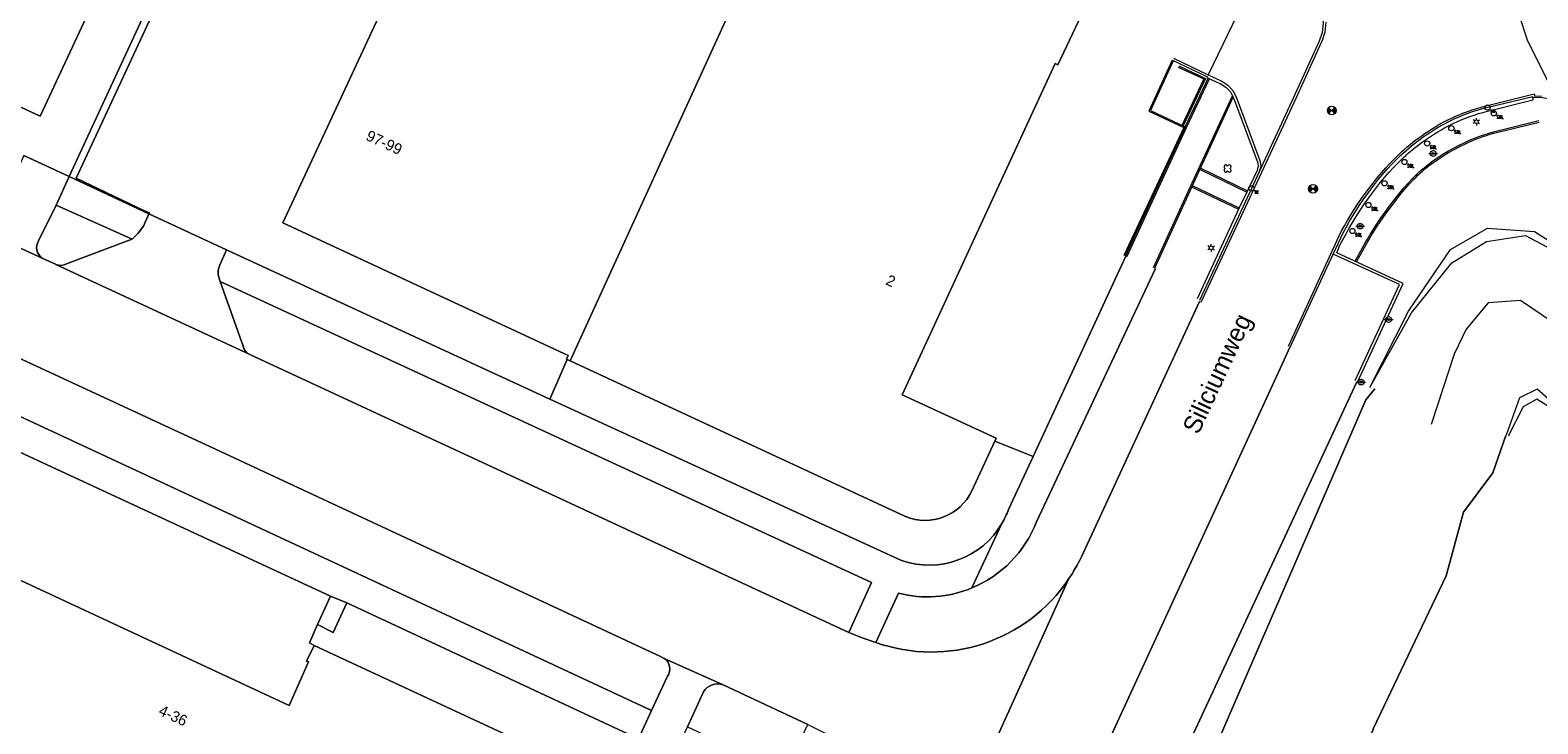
# Model space of a CAD drawing. Header units: metres. Extents: x 151448 to 154749, y 463108 to 465296.
# Tile 83 of 256: x 152327 to 152431, y 463931 to 463978. Entities that reach past the tile are written whole.
import ezdxf
from ezdxf.enums import TextEntityAlignment as Align

# ---------------------------------------------------------------- set-up
doc = ezdxf.new("R2010")
doc.units = ezdxf.units.M
doc.layers.get('0').update_dxf_attribs({"lineweight": 9})
for name, color, linetype, lineweight in [('B-ME-GK-KEERWAND-G', 253, 'Continuous', 9), ('B-ME-GR-BOOM-S', 253, 'Continuous', 9), ('B-ME-GW-WATERGANG_INSTEEK-G', 253, 'Continuous', 9), ('B-ME-IE-MEUBILAIR_LICHTMAST-S', 253, 'Continuous', 9), ('B-ME-IE-MEUBILAIR_SCHAMPBLOK-S', 253, 'Continuous', 9), ('B-ME-IE-MEUBILAIR_TROTTOIRKOLK-S', 253, 'Continuous', 9), ('B-ME-IE-MEUBILAIR_VERKEERSBORD-S', 253, 'Continuous', 9), ('B-ME-OG-TERREIN_CULTUURSCHEIDING-G', 253, 'Continuous', 9), ('B-ME-OG-VLAKVERDICHTINGSLIJN-G', 253, 'Continuous', 9), ('B-ME-RI-PUT-S', 253, 'Continuous', 9), ('B-ME-VH-KANTOPSLUITING_OPSLUITBAND_100X200-G', 253, 'Continuous', 9), ('B-ME-VH-KANTOPSLUITING_OPSLUITBAND_60X150-G', 253, 'Continuous', 9), ('B-ME-VH-KANTOPSLUITING_TROTTOIRBAND_130 150-G', 253, 'Continuous', 9), ('B-ME-VH-KANTOPSLUITING_TROTTOIRBAND_180 200-G', 253, 'Continuous', 9), ('B-ME-VH-KANTOPSLUITING_TROTTOIRBAND_RWS-G', 253, 'Continuous', 9), ('B-ME-VH-MATERIAALGRENS-G', 253, 'Continuous', 9), ('B-ME-VH-VERHARDING_ASFALT-G', 253, 'Continuous', 9), ('B-ME-VH-VERHARDING_KLINKERS-G', 253, 'Continuous', 9), ('B-ME-VH-VERHARDING_TEGEL-G', 253, 'Continuous', 9), ('B-ME-WH-WATERBODEM-G', 253, 'Continuous', 9), ('B-ME-WH-WATERLIJN-G', 253, 'Continuous', 9), ('B-PV-GR-GROENVOORZIENING-GV', 253, 'Continuous', 9), ('B-PV-GR-HAAG-GV', 253, 'Continuous', 9), ('B-PV-IE-TERREINAFSCHEIDING_KUNSTMATIG_MUUR-G', 253, 'Continuous', 9), ('B-PV-OG-BEBOUWING-GV', 1, 'Continuous', 9), ('B-PV-OG-BEBOUWING-T18', 2, 'Continuous', 9), ('B-PV-OG-TERREIN_BEGROEID-GV', 253, 'Continuous', 9), ('B-PV-OG-TERREIN_ERF-GV', 253, 'Continuous', 9), ('B-PV-OG-TERREIN_OEVER-GV', 253, 'Continuous', 9), ('B-PV-OG-TOPOGRAFIE-T18', 2, 'Continuous', 9), ('B-PV-OG-WATER-GV', 253, 'Continuous', 9), ('B-PV-VH-GESLOTENVERHARDING_ASFALT-GV', 253, 'Continuous', 9), ('B-PV-VH-OPENVERHARDING_BETONSTRAATSTEEN-GV', 253, 'Continuous', 9), ('B-PV-VH-OPENVERHARDING_TEGEL-GV', 253, 'Continuous', 9)]:
    doc.layers.add(name, color=color, linetype=linetype, lineweight=lineweight)
doc.styles.add('18_100', font='romans', dxfattribs={"width": 0.8, "height": 0.18})
doc.styles.add('18_200', font='romans', dxfattribs={"width": 0.8, "height": 0.36})
doc.styles.add('Drong', font='txt', dxfattribs={"height": 1.8})

# ---------------------------------------------------------------- blocks, each defined once
blk = doc.blocks.new('LICHTMAST')
at = {"ltscale": 0.1}
for p, q in [((-0.11, 0.06), (-0.22, 0.13)), ((0, 0.13), (0, 0.25)), ((0.11, 0.06), (0.22, 0.13)), ((-0.11, -0.06), (-0.22, -0.13)), ((0, -0.13), (0, -0.25)), ((0.11, -0.06), (0.22, -0.13))]:
    blk.add_line(p, q, dxfattribs=at)
blk.add_circle((0, 0), 0.127, dxfattribs=at)
at = {"style": '18_200', "width": 0.8}
blk.add_attdef('HOOGTE', (0.25, 0.24), '', height=0.25, dxfattribs=at)
blk = doc.blocks.new('boom')
for centre, major_axis, start_param, end_param in [((-0.12, 0.12), (-0.0916, 0.0916), 4.266828, 8.299543), ((0.12, 0.12), (0.0916, 0.0916), 4.266828, 8.299543), ((-0.12, -0.12), (0.0916, 0.0916), 1.125235, 5.15795), ((0.12, -0.12), (-0.0916, 0.0916), 1.125235, 5.15795)]:
    blk.add_ellipse(centre, major_axis=major_axis, ratio=1, start_param=start_param, end_param=end_param)
at = {"style": '18_200', "width": 0.8}
blk.add_attdef('HOOGTE', (0.31, 0.12), '', height=0.25, dxfattribs=at)
blk = doc.blocks.new('verkeersbord')
blk.add_line((-0.3, 0), (0.3, 0))
for radius in [0.2, 0.0745]:
    blk.add_circle((0, 0), radius)
at = {"style": '18_200', "width": 0.8}
blk.add_attdef('HOOGTE', (0.24, 0.18), '', height=0.25, dxfattribs=at)
blk = doc.blocks.new('put')
at = {"color": 0, "ltscale": 0.5}
for p, q in [((-0.3, 0.06), (-0.06, 0.05)), ((-0.3, 0.03), (-0.03, 0.03)), ((-0.3, 0), (0, 0)), ((-0.29, 0.08), (-0.08, 0.08)), ((-0.28, 0.11), (-0.11, 0.11)), ((-0.27, 0.14), (-0.14, 0.14)), ((-0.27, 0.14), (-0.14, 0.14)), ((-0.25, 0.16), (-0.16, 0.16)), ((-0.23, 0.19), (-0.19, 0.19)), ((0, 0), (0.3, 0)), ((0.03, 0.03), (0.3, 0.03)), ((0.05, 0.05), (0.29, 0.05)), ((0.08, 0.08), (0.29, 0.08)), ((0.11, 0.11), (0.28, 0.11)), ((0.14, 0.14), (0.27, 0.14)), ((0.16, 0.16), (0.25, 0.16)), ((0.19, 0.19), (0.23, 0.19)), ((-0.3, -0.03), (-0.03, -0.03)), ((-0.3, -0.05), (-0.05, -0.05)), ((-0.29, -0.08), (-0.08, -0.08)), ((-0.28, -0.11), (-0.11, -0.11)), ((-0.27, -0.14), (-0.14, -0.14)), ((-0.25, -0.16), (-0.16, -0.16)), ((-0.23, -0.19), (-0.19, -0.19)), ((0.03, -0.03), (0.3, -0.03)), ((0.05, -0.05), (0.29, -0.06)), ((0.08, -0.08), (0.29, -0.08)), ((0.11, -0.11), (0.28, -0.11)), ((0.14, -0.14), (0.27, -0.14)), ((0.16, -0.16), (0.25, -0.16)), ((0.19, -0.19), (0.23, -0.19))]:
    blk.add_line(p, q, dxfattribs=at)
at = {"ltscale": 0.5}
for p, q in [((-0.21, 0.21), (0.21, -0.21)), ((0.21, 0.21), (-0.21, -0.21))]:
    blk.add_line(p, q, dxfattribs=at)
blk.add_ellipse((0, 0), major_axis=(-0.212, 0.212), ratio=1, start_param=3.926991, end_param=10.210176, dxfattribs=at)
at = {"style": '18_200', "width": 0.8}
blk.add_attdef('HOOGTE', (0.4, 0.26), '', height=0.25, dxfattribs=at)
blk = doc.blocks.new('TROTTOIRKOLK')
at = {"ltscale": 2}
blk.add_ellipse((0, 0), major_axis=(-0.127, 0.127), ratio=1, start_param=3.926991, end_param=10.210176, dxfattribs=at)
at = {"ltscale": 2, "style": '18_100', "width": 0.8}
blk.add_text('TK', height=0.216, dxfattribs=at).set_placement((0.19, -0.37))
at = {"style": '18_200', "width": 0.8}
blk.add_attdef('HOOGTE', (0.21, 0.18), '', height=0.25, dxfattribs=at)
blk = doc.blocks.new('schampblok')
at = {"ltscale": 2}
blk.add_ellipse((0, 0), major_axis=(-0.127, 0.127), ratio=1, start_param=1.570796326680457, end_param=7.853981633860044, dxfattribs=at)
at = {"ltscale": 2, "style": '18_100', "width": 0.8}
blk.add_text('SBL', height=0.216, dxfattribs=at).set_placement((0.19, -0.37))
at = {"style": '18_200', "width": 0.8}
blk.add_attdef('HOOGTE', (0.21, 0.28), '', height=0.25, dxfattribs=at)

msp = doc.modelspace()

# ---------------------------------------------------------------- linework, layer by layer
at = {"layer": 'B-ME-GK-KEERWAND-G'}
for points in [[(152405.315, 463976.32), (152403.715, 463972.814), (152406.112, 463971.693), (152401.979, 463962.863)], [(152405.388, 463976.287), (152403.821, 463972.852), (152406.206, 463971.737), (152402.052, 463962.829)]]:
    msp.add_lwpolyline(points, dxfattribs=at)
at = {"layer": 'B-ME-GW-WATERGANG_INSTEEK-G'}
msp.add_lwpolyline([(152418.933, 463953.771), (152421.797, 463958.908), (152424.591, 463962.374), (152426.971, 463963.827), (152429.65, 463964.254), (152432.547, 463962.71), (152435.567, 463959.828), (152443.571, 463952.379), (152450.285, 463944.346), (152455.262, 463938.631), (152455.75, 463936.382), (152455.733, 463933.728), (152455.26, 463931.427), (152454.081, 463929.458), (152451.987, 463927.357)], dxfattribs=at)
at = {"layer": 'B-ME-OG-TERREIN_CULTUURSCHEIDING-G'}
msp.add_lwpolyline([(152418.933, 463953.771), (152421.592, 463959.031), (152424.497, 463963.274), (152427.049, 463964.746), (152430.273, 463964.522), (152432.611, 463963.025), (152436.251, 463959.055), (152439.757, 463953.784), (152441.326, 463950.372), (152444.897, 463947.007), (152448.455, 463943.62), (152449.816, 463940.025), (152450.649, 463936.575), (152450.915, 463935.281), (152450.45, 463932.759), (152448.786, 463930.717)], dxfattribs=at)
at = {"layer": 'B-ME-OG-VLAKVERDICHTINGSLIJN-G'}
msp.add_lwpolyline([(152448.786, 463930.717), (152450.45, 463932.759), (152450.915, 463935.281), (152449.254, 463938.105), (152445.041, 463943.977), (152438.378, 463950.604), (152432.23, 463957.799), (152429.317, 463959.766), (152427.074, 463959.598), (152425.57, 463957.788), (152424.745, 463956.077), (152423.158, 463951.234)], dxfattribs=at)
at = {"layer": 'B-ME-VH-KANTOPSLUITING_OPSLUITBAND_100X200-G'}
for p, q in [((152407.287, 463968.892), (152410.499, 463967.328)), ((152406.689, 463967.571), (152409.898, 463966.07))]:
    msp.add_line(p, q, dxfattribs=at)
for points in [[(152407.805, 463975.101), (152406.196, 463971.718), (152402.088, 463962.791)], [(152404.115, 463961.999), (152406.785, 463967.827), (152409.527, 463973.769)], [(152430.177, 463973.762), (152430.707, 463973.788), (152431.198, 463973.694), (152431.576, 463973.543), (152431.917, 463973.322), (152432.21, 463973.04), (152434.491, 463970.378), (152440.246, 463963.486), (152446.91, 463955.396), (152454.309, 463946.403), (152460.615, 463938.738), (152463.481, 463935.266), (152463.767, 463934.853), (152463.945, 463934.384), (152464.003, 463933.885), (152463.94, 463933.39), (152463.759, 463932.925), (152463.471, 463932.517), (152458.7, 463927.689), (152455.077, 463924.181)], [(152418.019, 463962.427), (152418.675, 463963.636), (152418.858, 463963.952), (152419.047, 463964.266), (152419.241, 463964.577), (152419.439, 463964.885), (152419.643, 463965.19), (152419.851, 463965.491), (152420.064, 463965.789), (152420.281, 463966.084), (152420.81, 463966.778), (152421.081, 463967.12), (152421.359, 463967.455), (152421.645, 463967.782), (152421.941, 463968.099), (152422.092, 463968.252), (152422.247, 463968.402), (152422.405, 463968.548), (152422.567, 463968.691), (152422.734, 463968.832), (152422.904, 463968.97), (152423.077, 463969.105), (152423.252, 463969.237), (152423.61, 463969.492), (152423.977, 463969.734), (152424.352, 463969.963), (152424.734, 463970.18), (152425.123, 463970.384), (152425.518, 463970.574), (152425.756, 463970.681), (152425.996, 463970.783), (152426.238, 463970.88), (152426.482, 463970.973), (152426.728, 463971.061), (152426.976, 463971.143), (152427.225, 463971.221), (152427.474, 463971.293), (152430.595, 463972.061)]]:
    msp.add_lwpolyline(points, dxfattribs=at)
at = {"layer": 'B-ME-VH-KANTOPSLUITING_OPSLUITBAND_60X150-G'}
msp.add_lwpolyline([(152405.735, 463975.855), (152407.501, 463975.037), (152405.995, 463971.836)], dxfattribs=at)
at = {"layer": 'B-ME-VH-KANTOPSLUITING_TROTTOIRBAND_130 150-G'}
msp.add_line((152405.344, 463976.331), (152407.749, 463975.182), dxfattribs=at)
at = {"layer": 'B-ME-VH-KANTOPSLUITING_TROTTOIRBAND_180 200-G'}
for points in [[(152407.716, 463975.142), (152408.603, 463974.732), (152408.629, 463974.72), (152409.018, 463974.474), (152409.331, 463974.137), (152409.547, 463973.73), (152411.177, 463969.376), (152411.19, 463969.342), (152411.239, 463969.037), (152411.164, 463968.736), (152410.455, 463967.238), (152409.94, 463966.16), (152407.038, 463959.884)], [(152418.116, 463954.178), (152421.237, 463960.948), (152416.669, 463963.047), (152416.833, 463963.453), (152416.807, 463963.464)]]:
    msp.add_lwpolyline(points, dxfattribs=at)
at = {"layer": 'B-ME-VH-KANTOPSLUITING_TROTTOIRBAND_RWS-G'}
msp.add_lwpolyline([(152416.807, 463963.464), (152417.295, 463964.35), (152417.497, 463964.72), (152417.706, 463965.086), (152417.922, 463965.448), (152418.146, 463965.806), (152418.377, 463966.159), (152418.615, 463966.508), (152418.86, 463966.851), (152419.111, 463967.19), (152419.391, 463967.554), (152419.678, 463967.915), (152419.972, 463968.27), (152420.274, 463968.618), (152420.585, 463968.958), (152420.906, 463969.288), (152421.07, 463969.449), (152421.237, 463969.607), (152421.407, 463969.762), (152421.579, 463969.913), (152421.964, 463970.234), (152422.16, 463970.389), (152422.359, 463970.542), (152422.561, 463970.692), (152422.765, 463970.838), (152422.972, 463970.98), (152423.181, 463971.119), (152423.393, 463971.255), (152423.607, 463971.386), (152423.823, 463971.513), (152424.041, 463971.636), (152424.262, 463971.755), (152424.485, 463971.869), (152424.71, 463971.978), (152424.937, 463972.083), (152425.227, 463972.209), (152425.521, 463972.328), (152425.817, 463972.44), (152426.117, 463972.545), (152426.418, 463972.643), (152426.722, 463972.733), (152427.028, 463972.817), (152427.335, 463972.892), (152429.327, 463973.393), (152430.194, 463973.602), (152430.17, 463973.826)], dxfattribs=at)
at = {"layer": 'B-ME-VH-MATERIAALGRENS-G'}
msp.add_lwpolyline([(152428.405, 463982.897), (152428.716, 463980.977), (152429.804, 463977.655), (152431.448, 463974.386), (152432.279, 463973.113)], dxfattribs=at)
at = {"layer": 'B-ME-VH-VERHARDING_ASFALT-G'}
for points in [[(152415.9, 463978.943), (152415.831, 463978.266), (152415.62, 463977.619), (152415.608, 463977.593), (152413.848, 463973.695), (152411.634, 463968.933), (152407.303, 463959.635)], [(152413.321, 463956.63), (152416.304, 463963.081), (152416.97, 463964.511), (152417.181, 463964.902), (152417.4, 463965.288), (152417.627, 463965.67), (152417.862, 463966.047), (152418.104, 463966.419), (152418.355, 463966.785), (152418.613, 463967.147), (152418.878, 463967.502), (152419.155, 463967.86), (152419.438, 463968.214), (152419.727, 463968.562), (152420.025, 463968.904), (152420.33, 463969.238), (152420.645, 463969.563), (152420.97, 463969.877), (152421.137, 463970.03), (152421.306, 463970.179), (152421.503, 463970.348), (152421.704, 463970.514), (152421.907, 463970.677), (152422.113, 463970.836), (152422.322, 463970.993), (152422.533, 463971.145), (152422.747, 463971.294), (152422.964, 463971.44), (152423.183, 463971.581), (152423.405, 463971.718), (152423.629, 463971.85), (152423.856, 463971.979), (152424.085, 463972.102), (152424.316, 463972.22), (152424.55, 463972.334), (152424.786, 463972.442), (152425.082, 463972.569), (152425.381, 463972.689), (152425.683, 463972.801), (152425.989, 463972.907), (152426.296, 463973.005), (152426.606, 463973.095), (152426.918, 463973.177), (152427.231, 463973.252), (152430.265, 463974.012), (152430.292, 463973.857), (152430.763, 463973.874)]]:
    msp.add_lwpolyline(points, dxfattribs=at)
at = {"layer": 'B-ME-VH-VERHARDING_KLINKERS-G'}
msp.add_line((152405.407, 463976.465), (152407.793, 463975.319), dxfattribs=at)
for points in [[(152414.055, 463982.165), (152414.202, 463981.937), (152414.281, 463981.678), (152414.284, 463981.406), (152414.168, 463981.057), (152413.929, 463980.776), (152413.241, 463980.37), (152412.797, 463980.192), (152412.385, 463980.088), (152411.96, 463980.099), (152411.553, 463980.223), (152411.379, 463980.303), (152410.389, 463980.759), (152409.47, 463978.783), (152407.793, 463975.319), (152408.684, 463974.9), (152408.738, 463974.875), (152409.159, 463974.606), (152409.498, 463974.238), (152409.732, 463973.795), (152411.364, 463969.425), (152411.419, 463969.043), (152411.386, 463968.834), (152411.31, 463968.637)], [(152405.775, 463975.936), (152407.609, 463975.064), (152406.081, 463971.796)], [(152417.918, 463954.263), (152420.98, 463960.865), (152416.415, 463962.95)]]:
    msp.add_lwpolyline(points, dxfattribs=at)
at = {"layer": 'B-ME-VH-VERHARDING_TEGEL-G'}
for p, q in [((152407.243, 463968.802), (152410.455, 463967.238)), ((152406.731, 463967.662), (152409.94, 463966.16))]:
    msp.add_line(p, q, dxfattribs=at)
for points in [[(152393.968, 464005.248), (152393.839, 464005.127), (152395.522, 464003.86), (152398.365, 464001.304), (152400.628, 463998.816), (152404.052, 463994.749), (152406.94, 463991.187), (152409.568, 463987.869), (152412.893, 463983.677), (152414.055, 463982.165), (152415.11, 463980.733), (152415.13, 463980.707), (152415.457, 463980.148), (152415.658, 463979.533), (152415.724, 463978.889), (152415.652, 463978.245), (152415.447, 463977.632), (152413.669, 463973.76), (152411.31, 463968.637), (152410.774, 463967.496), (152407.192, 463959.764)], [(152407.896, 463975.059), (152406.287, 463971.675), (152402.179, 463962.749)], [(152404.024, 463962.041), (152406.694, 463967.868), (152409.468, 463973.88)], [(152413.433, 463956.515), (152416.415, 463962.95), (152417.112, 463964.469), (152417.318, 463964.852), (152417.532, 463965.23), (152417.754, 463965.604), (152417.984, 463965.973), (152418.222, 463966.337), (152418.467, 463966.697), (152418.719, 463967.051), (152418.978, 463967.399), (152419.257, 463967.761), (152419.541, 463968.118), (152419.833, 463968.469), (152420.133, 463968.814), (152420.442, 463969.151), (152420.76, 463969.478), (152421.088, 463969.795), (152421.256, 463969.949), (152421.427, 463970.1), (152421.813, 463970.424), (152422.209, 463970.737), (152422.412, 463970.888), (152422.616, 463971.037), (152422.824, 463971.182), (152423.033, 463971.323), (152423.245, 463971.461), (152423.46, 463971.595), (152423.677, 463971.724), (152423.896, 463971.849), (152424.118, 463971.97), (152424.341, 463972.086), (152424.567, 463972.198), (152424.795, 463972.304), (152425.094, 463972.435), (152425.397, 463972.559), (152425.702, 463972.675), (152426.011, 463972.783), (152426.322, 463972.884), (152426.635, 463972.977), (152426.951, 463973.063), (152427.268, 463973.14), (152430.17, 463973.826)], [(152417.928, 463962.469), (152418.588, 463963.685), (152418.772, 463964.003), (152418.962, 463964.319), (152419.156, 463964.631), (152419.355, 463964.94), (152419.56, 463965.246), (152419.769, 463965.549), (152419.983, 463965.848), (152420.201, 463966.144), (152420.731, 463966.839), (152421.004, 463967.182), (152421.283, 463967.52), (152421.57, 463967.849), (152421.868, 463968.168), (152422.022, 463968.323), (152422.178, 463968.475), (152422.338, 463968.623), (152422.502, 463968.767), (152422.67, 463968.909), (152422.842, 463969.048), (152423.016, 463969.184), (152423.192, 463969.317), (152423.553, 463969.574), (152423.923, 463969.818), (152424.301, 463970.05), (152424.686, 463970.268), (152425.078, 463970.473), (152425.476, 463970.665), (152425.716, 463970.772), (152425.958, 463970.875), (152426.202, 463970.973), (152426.448, 463971.067), (152426.695, 463971.155), (152426.945, 463971.238), (152427.196, 463971.317), (152427.448, 463971.39), (152430.58, 463972.16)]]:
    msp.add_lwpolyline(points, dxfattribs=at)
at = {"layer": 'B-ME-WH-WATERBODEM-G'}
msp.add_lwpolyline([(152448.02, 463933.446), (152448.261, 463934.34), (152447.982, 463935.185), (152447.41, 463935.767), (152433.475, 463950.168), (152432.446, 463951.71), (152430.431, 463952.969), (152429.486, 463952.436), (152428.471, 463950.429)], dxfattribs=at)
at = {"layer": 'B-ME-WH-WATERLIJN-G'}
msp.add_lwpolyline([(152448.165, 463933.407), (152448.418, 463934.345), (152448.113, 463935.265), (152447.518, 463935.872), (152433.592, 463950.263), (152432.56, 463951.809), (152430.455, 463953.658), (152429.236, 463953.063), (152428.329, 463950.479)], dxfattribs=at)
at = {"layer": 'B-PV-GR-GROENVOORZIENING-GV', "flags": 128}
msp.add_lwpolyline([(152329.343, 463968.307), (152334.827, 463965.729), (152334.863, 463965.805), (152334.566, 463965.934), (152329.813, 463968.201), (152353.651, 464019.497), (152353.873, 464020.074), (152353.515, 464020.02), (152338.051, 463986.589), (152337.831, 463986.691)], close=True, dxfattribs=at)
for points in [[(152329.165, 463962.292), (152333.363, 463963.882), (152333.682, 463963.989), (152328.433, 463966.332), (152327.236, 463963.88)], [(152327.483, 463962.69), (152327.724, 463962.579), (152328.388, 463962.272), (152328.417, 463962.259)], [(152404.17, 463961.982), (152395.967, 463944.515)], [(152341.731, 463956.07), (152341.828, 463956.025), (152383.042, 463936.898), (152384.616, 463940.337), (152339.75, 463961.078), (152341.331, 463956.623)], [(152399.069, 463942.11), (152407.207, 463959.694)], [(152321.632, 463957.47), (152317.496, 463955.931), (152317.253, 463955.825), (152347.526, 463941.73), (152369.45, 463931.525)], [(152370.325, 463935.109), (152370.067, 463935.225), (152339.07, 463949.694), (152322.32, 463957.442)], [(152386.469, 463939.595), (152384.909, 463936.202)], [(152369.45, 463931.525), (152370.562, 463933.875)], [(152373.028, 463932.796), (152371.927, 463930.397), (152378.665, 463927.239), (152380.224, 463930.544), (152374.393, 463933.275)]]:
    msp.add_lwpolyline(points, dxfattribs=at)
at = {"layer": 'B-PV-GR-GROENVOORZIENING-GV'}
for points in [[(152327.236, 463963.88, 0.4126195), (152327.483, 463962.69)], [(152328.417, 463962.259, 0.2339737), (152329.165, 463962.292)], [(152341.331, 463956.623, 0.2253547), (152341.731, 463956.07)], [(152395.967, 463944.515, -0.2062176), (152391.516, 463939.956)], [(152398.205, 463940.601, 0.0383764), (152399.069, 463942.11)], [(152384.909, 463936.202, 0.3434644), (152398.205, 463940.601)], [(152391.516, 463939.956, -0.1610978), (152386.469, 463939.595)], [(152370.562, 463933.875, 0.4206318), (152370.325, 463935.109)], [(152374.393, 463933.275, 0.358105), (152373.028, 463932.796)]]:
    msp.add_lwpolyline(points, format="xyb", dxfattribs=at)
at = {"layer": 'B-PV-GR-HAAG-GV', "flags": 128}
for points in [[(152329.165, 463962.292), (152333.363, 463963.882), (152333.682, 463963.989), (152328.433, 463966.332), (152327.236, 463963.88)], [(152327.483, 463962.69), (152327.724, 463962.579), (152328.388, 463962.272), (152328.417, 463962.259)], [(152404.17, 463961.982), (152395.967, 463944.515)], [(152383.042, 463936.898), (152384.616, 463940.337), (152339.75, 463961.078), (152341.331, 463956.623)], [(152399.069, 463942.11), (152407.207, 463959.694)], [(152321.632, 463957.47), (152317.496, 463955.931), (152317.253, 463955.825), (152347.526, 463941.73), (152369.45, 463931.525), (152370.562, 463933.875)], [(152370.325, 463935.109), (152370.067, 463935.225), (152339.07, 463949.694), (152322.32, 463957.442)], [(152341.731, 463956.07), (152341.828, 463956.025), (152383.042, 463936.898)], [(152386.469, 463939.595), (152384.909, 463936.202)], [(152373.028, 463932.796), (152371.927, 463930.397), (152378.665, 463927.239), (152380.224, 463930.544), (152374.393, 463933.275)]]:
    msp.add_lwpolyline(points, dxfattribs=at)
at = {"layer": 'B-PV-GR-HAAG-GV'}
for points in [[(152327.236, 463963.88, 0.4126195), (152327.483, 463962.69)], [(152328.417, 463962.259, 0.2339737), (152329.165, 463962.292)], [(152341.331, 463956.623, 0.2253547), (152341.731, 463956.07)], [(152395.967, 463944.515, -0.2062176), (152391.516, 463939.956)], [(152398.205, 463940.601, 0.0383764), (152399.069, 463942.11)], [(152384.909, 463936.202, 0.3434644), (152398.205, 463940.601)], [(152391.516, 463939.956, -0.1610978), (152386.469, 463939.595)], [(152370.562, 463933.875, 0.4206318), (152370.325, 463935.109)], [(152374.393, 463933.275, 0.358105), (152373.028, 463932.796)]]:
    msp.add_lwpolyline(points, format="xyb", dxfattribs=at)
at = {"layer": 'B-PV-IE-TERREINAFSCHEIDING_KUNSTMATIG_MUUR-G', "flags": 128}
for points in [[(152395.753, 463949.019), (152402.112, 463962.785)], [(152395.753, 463949.019), (152393.106, 463950.084)]]:
    msp.add_lwpolyline(points, dxfattribs=at)
at = {"layer": 'B-PV-OG-BEBOUWING-GV', "flags": 128}
for points in [[(152334.633, 463988.162), (152345.703, 464011.992), (152315.982, 464025.811), (152306.925, 464006.298), (152299.183, 463989.617), (152299.329, 463989.526), (152301.051, 463984.884), (152300.974, 463984.708), (152327.342, 463972.468)], [(152384.166, 463999.808), (152365.38, 464010.927), (152354.739, 463988.099), (152354.649, 463988.143), (152354.556, 463987.944), (152354.649, 463987.902), (152344.061, 463965.122), (152363.702, 463955.982), (152363.588, 463955.736), (152363.647, 463955.709), (152363.86, 463955.61), (152379.046, 463988.919), (152379.308, 463988.796), (152384.323, 463999.495), (152384.404, 463999.667)], [(152346.207, 463935.995), (152345.693, 463934.92), (152345.834, 463934.858), (152344.494, 463931.857), (152312.919, 463946.564), (152311.921, 463944.418), (152303.915, 463927.198), (152335.919, 463912.294), (152335.961, 463912.307), (152344.86, 463908.189), (152355.107, 463894.626), (152322.996, 463870.323), (152330.756, 463860.061), (152330.83, 463859.963), (152358.92, 463881.252), (152357.622, 463882.965), (152358.228, 463883.424), (152361.606, 463885.985), (152362.277, 463884.979), (152378.932, 463920.775), (152369.487, 463925.168), (152367.022, 463926.314)]]:
    msp.add_lwpolyline(points, close=True, dxfattribs=at)
for points in [[(152391.529, 463946.653), (152393.106, 463950.084), (152393.197, 463950.282), (152386.716, 463953.261), (152397.248, 463976.088), (152397.432, 463976.001), (152398.864, 463979.024), (152398.984, 463979.293), (152398.778, 463979.399), (152398.864, 463979.596), (152398.869, 463979.607), (152387.586, 463984.907), (152392.145, 463994.612), (152392.182, 463994.692), (152390.698, 463995.389), (152391.185, 463996.427), (152391.177, 463996.431), (152384.323, 463999.495), (152379.308, 463988.796), (152379.046, 463988.919), (152363.86, 463955.61)], [(152363.86, 463955.61), (152386.942, 463944.892)]]:
    msp.add_lwpolyline(points, dxfattribs=at)
at = {"layer": 'B-PV-OG-BEBOUWING-GV'}
msp.add_lwpolyline([(152386.942, 463944.892, 0.4000818), (152391.529, 463946.653)], format="xyb", dxfattribs=at)
at = {"layer": 'B-PV-OG-TERREIN_BEGROEID-GV', "flags": 128}
for points in [[(152418.041, 463954.165), (152384.267, 463881.418), (152379.753, 463883.383), (152377.305, 463878.065)], [(152448.432, 463930.913), (152438.093, 463921.704), (152412.45, 463898.864), (152389.741, 463881.166), (152389.006, 463884.418), (152418.661, 463952.913), (152419.269, 463953.682)]]:
    msp.add_lwpolyline(points, dxfattribs=at)
at = {"layer": 'B-PV-OG-TERREIN_ERF-GV', "flags": 128}
for points in [[(152365.38, 464010.927), (152365.995, 464012.221), (152361.531, 464014.872), (152358.402, 464016.713), (152358.235, 464016.835), (152353.651, 464019.497), (152329.813, 463968.201), (152334.566, 463965.934), (152334.863, 463965.805), (152334.827, 463965.729), (152340.187, 463963.262), (152362.45, 463952.969), (152363.647, 463955.709), (152363.588, 463955.736), (152363.702, 463955.982), (152344.061, 463965.122), (152354.649, 463987.902), (152354.556, 463987.944), (152354.649, 463988.143), (152354.739, 463988.099)], [(152368.552, 463929.551), (152348.456, 463938.93), (152347.526, 463936.885), (152346.452, 463937.445), (152345.9, 463936.183), (152346.207, 463935.995), (152367.022, 463926.314)], [(152348.456, 463938.93), (152347.352, 463939.404), (152346.452, 463937.445), (152347.526, 463936.885)]]:
    msp.add_lwpolyline(points, close=True, dxfattribs=at)
for points in [[(152326.209, 463969.76), (152329.343, 463968.307), (152337.831, 463986.691), (152334.633, 463988.162), (152327.342, 463972.468), (152300.974, 463984.708)], [(152401.301, 463984.867), (152398.869, 463979.607), (152398.864, 463979.596), (152398.778, 463979.399), (152398.984, 463979.293), (152398.864, 463979.024), (152397.432, 463976.001), (152397.248, 463976.088), (152386.716, 463953.261), (152393.197, 463950.282), (152393.106, 463950.084), (152395.753, 463949.019), (152402.11, 463962.785)], [(152386.942, 463944.892), (152363.86, 463955.61), (152363.647, 463955.709), (152362.45, 463952.969), (152386.668, 463941.853)], [(152312.919, 463946.564), (152344.494, 463931.857), (152345.834, 463934.858), (152345.693, 463934.92), (152346.207, 463935.995), (152345.9, 463936.183), (152346.452, 463937.445), (152347.352, 463939.404), (152316.454, 463953.693)], [(152394.037, 463945.357), (152395.753, 463949.019), (152393.106, 463950.084), (152391.529, 463946.653)]]:
    msp.add_lwpolyline(points, dxfattribs=at)
at = {"layer": 'B-PV-OG-TERREIN_ERF-GV'}
for points in [[(152391.529, 463946.653, -0.4000818), (152386.942, 463944.892)], [(152393.592, 463944.411, 0.045362), (152394.037, 463945.357)], [(152386.668, 463941.853, 0.3585127), (152393.592, 463944.411)]]:
    msp.add_lwpolyline(points, format="xyb", dxfattribs=at)
at = {"layer": 'B-PV-OG-TERREIN_OEVER-GV', "flags": 128}
for points in [[(152419.269, 463953.682), (152418.661, 463952.913), (152389.006, 463884.418), (152389.741, 463881.166)], [(152448.175, 463933.404), (152439.761, 463927.093), (152434, 463922.534), (152430.372, 463918.429), (152427.571, 463916.509), (152413.584, 463904.281), (152408.702, 463900.602), (152406.542, 463903.748), (152406.382, 463905.721), (152407.664, 463908.296), (152409.504, 463909.896), (152412.892, 463916.081), (152414.919, 463918.001), (152416.578, 463922.922), (152419.192, 463930.307), (152424.186, 463940.804), (152425.386, 463945.176), (152427.413, 463947.896), (152428.311, 463950.456)]]:
    msp.add_lwpolyline(points, dxfattribs=at)
at = {"layer": 'B-PV-OG-WATER-GV', "flags": 128}
msp.add_lwpolyline([(152428.311, 463950.456), (152427.413, 463947.896), (152425.386, 463945.176), (152424.186, 463940.804), (152419.192, 463930.307), (152416.578, 463922.922), (152414.919, 463918.001), (152412.892, 463916.081), (152409.504, 463909.896), (152407.664, 463908.296), (152406.382, 463905.721), (152406.542, 463903.748), (152408.702, 463900.602), (152413.584, 463904.281), (152427.571, 463916.509), (152430.372, 463918.429), (152434, 463922.534), (152439.761, 463927.093), (152448.175, 463933.404)], dxfattribs=at)
at = {"layer": 'B-PV-VH-GESLOTENVERHARDING_ASFALT-GV', "flags": 128}
for points in [[(152384.909, 463936.202), (152383.965, 463936.521), (152383.042, 463936.898), (152341.828, 463956.025), (152341.731, 463956.07), (152328.417, 463962.259), (152328.388, 463962.272), (152327.724, 463962.579), (152327.483, 463962.69), (152322.922, 463964.781), (152298.432, 463976.228), (152297.227, 463976.791), (152285.21, 463982.406), (152282.601, 463983.568), (152269.916, 463989.514), (152269.606, 463989.659), (152239.287, 464003.692), (152226.683, 464009.54), (152225.05, 464010.358), (152212.364, 464016.229), (152212.284, 464016.266), (152199.705, 464022.119)], [(152202.297, 464013.196), (152243.849, 463993.925), (152243.914, 463993.895), (152262.873, 463985.075), (152294.041, 463970.551), (152297.905, 463968.75), (152298.036, 463968.689), (152322.32, 463957.442), (152339.07, 463949.694), (152370.067, 463935.225), (152370.325, 463935.109), (152374.393, 463933.275), (152380.224, 463930.544), (152382.018, 463929.656)], [(152407.207, 463959.694), (152399.069, 463942.11)], [(152377.305, 463878.065), (152379.753, 463883.383), (152413.033, 463955.679), (152413.432, 463956.542)], [(152398.205, 463940.601), (152387.09, 463916.033), (152371.022, 463881.214)], [(152387.09, 463916.033), (152398.205, 463940.601)]]:
    msp.add_lwpolyline(points, dxfattribs=at)
at = {"layer": 'B-PV-VH-GESLOTENVERHARDING_ASFALT-GV'}
for points in [[(152399.069, 463942.11, -0.0383764), (152398.205, 463940.601)], [(152398.205, 463940.601, -0.3434644), (152384.909, 463936.202)]]:
    msp.add_lwpolyline(points, format="xyb", dxfattribs=at)
at = {"layer": 'B-PV-VH-OPENVERHARDING_BETONSTRAATSTEEN-GV', "flags": 128}
for points in [[(152327.236, 463963.88), (152328.433, 463966.332), (152329.343, 463968.307), (152326.209, 463969.76), (152325.312, 463967.774)], [(152322.922, 463964.781), (152327.483, 463962.69)], [(152341.331, 463956.623), (152339.75, 463961.078), (152339.645, 463961.378), (152339.614, 463961.533), (152339.605, 463961.689), (152339.614, 463961.849), (152339.685, 463962.16), (152340.187, 463963.262), (152334.827, 463965.729), (152334.463, 463964.88), (152334.103, 463964.404), (152333.682, 463963.989)], [(152333.682, 463963.989), (152333.363, 463963.882), (152329.165, 463962.292)], [(152328.417, 463962.259), (152341.731, 463956.07)], [(152413.432, 463956.542), (152413.033, 463955.679), (152379.753, 463883.383), (152384.267, 463881.418), (152418.041, 463954.165)], [(152374.393, 463933.275), (152370.325, 463935.109)], [(152370.562, 463933.875), (152369.45, 463931.525), (152368.552, 463929.551), (152370.748, 463928.527), (152371.001, 463928.409)], [(152371.001, 463928.409), (152371.008, 463928.424), (152371.927, 463930.397), (152373.028, 463932.796)]]:
    msp.add_lwpolyline(points, dxfattribs=at)
at = {"layer": 'B-PV-VH-OPENVERHARDING_BETONSTRAATSTEEN-GV'}
for points in [[(152327.483, 463962.69, -0.4126195), (152327.236, 463963.88)], [(152329.165, 463962.292, -0.2339737), (152328.417, 463962.259)], [(152341.731, 463956.07, -0.2253547), (152341.331, 463956.623)], [(152370.325, 463935.109, -0.4206318), (152370.562, 463933.875)], [(152373.028, 463932.796, -0.358105), (152374.393, 463933.275)]]:
    msp.add_lwpolyline(points, format="xyb", dxfattribs=at)
at = {"layer": 'B-PV-VH-OPENVERHARDING_TEGEL-GV', "flags": 128}
for points in [[(152334.827, 463965.729), (152329.343, 463968.307), (152328.433, 463966.332), (152333.682, 463963.989), (152334.103, 463964.404), (152334.463, 463964.88)], [(152368.552, 463929.551), (152369.45, 463931.525), (152347.526, 463941.73), (152317.253, 463955.825), (152317.226, 463955.837), (152316.836, 463955.533), (152316.654, 463955.356), (152316.489, 463955.16), (152316.352, 463954.947), (152315.881, 463953.991), (152316.454, 463953.693), (152347.352, 463939.404), (152348.456, 463938.93)]]:
    msp.add_lwpolyline(points, close=True, dxfattribs=at)
for points in [[(152386.668, 463941.853), (152362.45, 463952.969), (152340.187, 463963.262), (152339.685, 463962.16), (152339.614, 463961.849), (152339.605, 463961.689), (152339.614, 463961.533), (152339.645, 463961.378), (152339.75, 463961.078), (152384.616, 463940.337), (152383.042, 463936.898)], [(152402.11, 463962.785), (152395.753, 463949.019), (152394.037, 463945.357)], [(152395.967, 463944.515), (152404.17, 463961.982)], [(152391.516, 463939.956), (152393.592, 463944.411)], [(152393.592, 463944.411), (152391.516, 463939.956)], [(152383.042, 463936.898), (152383.965, 463936.521), (152384.909, 463936.202), (152386.469, 463939.595)]]:
    msp.add_lwpolyline(points, dxfattribs=at)
at = {"layer": 'B-PV-VH-OPENVERHARDING_TEGEL-GV'}
for points in [[(152394.037, 463945.357, -0.045362), (152393.592, 463944.411)], [(152393.592, 463944.411, -0.3585127), (152386.668, 463941.853)], [(152391.516, 463939.956, 0.2062176), (152395.967, 463944.515)], [(152386.469, 463939.595, 0.1610978), (152391.516, 463939.956)]]:
    msp.add_lwpolyline(points, format="xyb", dxfattribs=at)

# ---------------------------------------------------------------- block references
at = {"layer": 'B-ME-GR-BOOM-S'}
msp.add_blockref('boom', (152409.138, 463968.862), dxfattribs=at)
at = {"layer": 'B-ME-IE-MEUBILAIR_LICHTMAST-S'}
for p in [(152426.275, 463972.086), (152408.003, 463963.397)]:
    msp.add_blockref('LICHTMAST', p, dxfattribs=at)
at = {"layer": 'B-ME-IE-MEUBILAIR_SCHAMPBLOK-S'}
for p in [(152427.475, 463972.669), (152424.553, 463971.638), (152422.878, 463970.591), (152421.319, 463969.31), (152419.948, 463967.843), (152418.841, 463966.348), (152417.735, 463964.556)]:
    msp.add_blockref('schampblok', p, dxfattribs=at)
at = {"layer": 'B-ME-IE-MEUBILAIR_TROTTOIRKOLK-S'}
for p in [(152427.044, 463973.064), (152410.774, 463967.496)]:
    msp.add_blockref('TROTTOIRKOLK', p, dxfattribs=at)
at = {"layer": 'B-ME-IE-MEUBILAIR_VERKEERSBORD-S'}
for p in [(152423.3, 463969.897), (152418.266, 463964.896), (152420.23, 463958.462), (152418.331, 463954.147)]:
    msp.add_blockref('verkeersbord', p, dxfattribs=at)
at = {"layer": 'B-ME-RI-PUT-S'}
for p in [(152416.307, 463972.861), (152415.019, 463967.463)]:
    msp.add_blockref('put', p, dxfattribs=at)

# ---------------------------------------------------------------- texts
at = {"layer": 'B-PV-OG-BEBOUWING-T18', "style": 'Drong'}
for s, rotation, p in [('97-99', 335.1, (152351.045, 463970.657)), ('2', 335.2, (152385.941, 463961.129)), ('4-36', 335, (152336.504, 463931.166))]:
    msp.add_text(s, height=0.75, rotation=rotation, dxfattribs=at).set_placement(p, align=Align.MIDDLE)
at = {"layer": 'B-PV-OG-TOPOGRAFIE-T18', "style": 'Drong'}
msp.add_text('Siliciumweg', height=1.25, rotation=65.1, dxfattribs=at).set_placement((152408.551, 463954.667), align=Align.MIDDLE)

doc.saveas('drawing.dxf')
